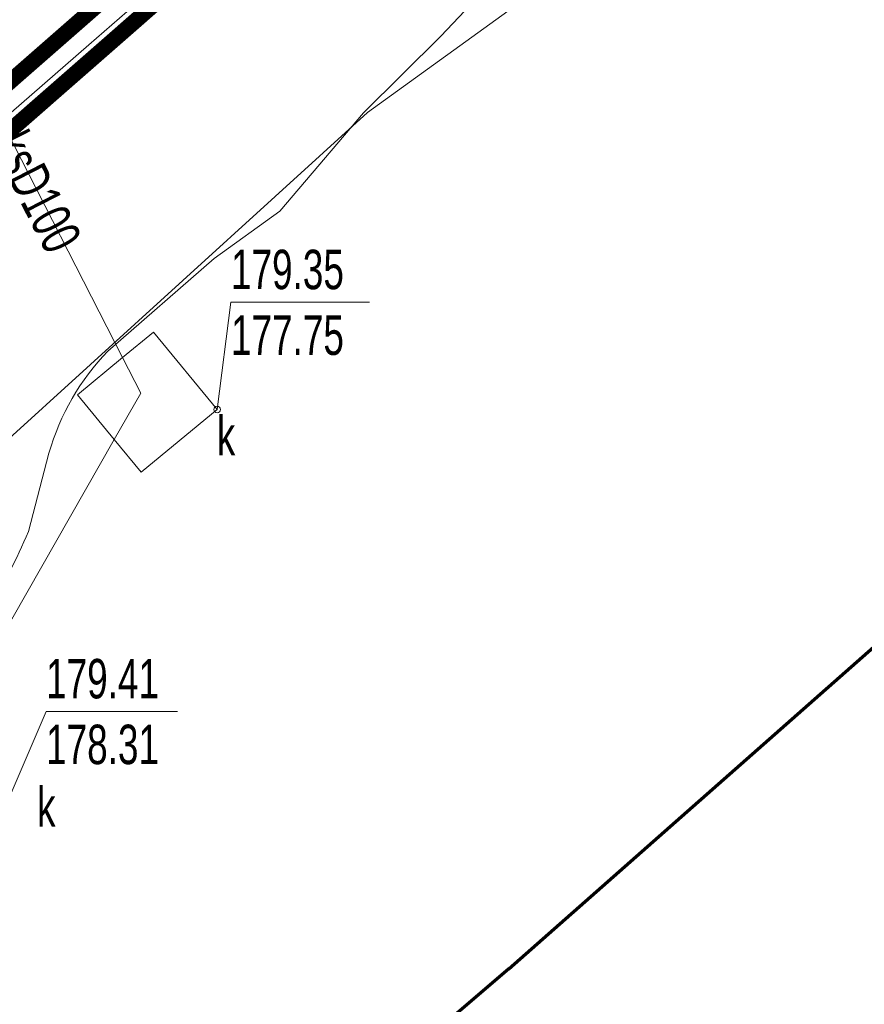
# Model space of a CAD drawing. Header units: metres. Extents: x 7429064 to 7431133, y 5709479 to 5714472.
# Tile 94 of 176: x 7429655 to 7429671, y 5709938 to 5709957. Entities that reach past the tile are written whole.
import ezdxf
from ezdxf.enums import TextEntityAlignment as Align

# ---------------------------------------------------------------- set-up
doc = ezdxf.new("R2010")
doc.units = ezdxf.units.M
for name, pattern in [('2_BUIB12_02', [0]), ('2_KTPL01', [2, 1.5, -0.5]), ('3_1', [0]), ('3_BUIB12_03', [0]), ('3_KTPL01', [2, 1.5, -0.5]), ('4_SUPE_01', [0]), ('4_SUPK_01', [0]), ('4_SUPT_01', [0]), ('4_SUUS15_15', [0]), ('7_1', [0]), ('7_14', [1, -1]), ('7_SUPE_01', [0]), ('7_SUPK_01', [0]), ('7_SUPT_01', [0]), ('7_SUUS15_15', [0]), ('HIDDEN', [0.375, 0.25, -0.125])]:
    doc.linetypes.add(name, pattern=pattern)
doc.layers.add('_1_Mapa', color=7, linetype='Continuous')
doc.layers.add('_D_7_CZASOWE ZAJĘCIE_PRZEBUDOWA SIECI', color=7, linetype='HIDDEN', lineweight=50, true_color=0xd16900)
for name, color, linetype, lineweight in [('_D_7_TEREN NIEZBEDNY DLA OB_BUD', 252, 'HIDDEN', 50), ('BUIB_L_1', 252, 'Continuous', 18), ('BUIB_L_10', 252, '2_BUIB12_02', 25), ('KTPL_L_0', 252, '2_KTPL01', 30), ('SUPE_L_3', 252, '4_SUPE_01', 18), ('SUPK_E_T_4', 252, 'Continuous', 15), ('SUPK_L_4', 252, '4_SUPK_01', 18), ('SUPT_L_0', 252, '4_SUPT_01', 18), ('SUTK_T_0', 252, 'Continuous', 18), ('SUUK_E_T_9', 252, 'Continuous', 15), ('SUUK_L_3', 252, '4_SUUS15_15', 18), ('zakres', 252, 'Continuous', 70)]:
    doc.layers.add(name, color=color, linetype=linetype, lineweight=lineweight)

# ---------------------------------------------------------------- blocks, each defined once
blk = doc.blocks.new('7_SUPS01_05')
at = {"linetype": 'Continuous'}
blk.add_circle((0, 0), 0.0625, dxfattribs=at)
blk = doc.blocks.new('X-ref_MDCP_Szara')
at = {"layer": 'BUIB_L_1', "linetype": '3_1'}
for p, q in [((7429655.832, 5709956.892), (7429659.518, 5709960.103)), ((7429656.161, 5709956.515), (7429659.846, 5709959.726)), ((7429652.147, 5709953.681), (7429655.832, 5709956.892)), ((7429652.475, 5709953.304), (7429656.161, 5709956.515))]:
    blk.add_line(p, q, dxfattribs=at)
at = {"layer": 'BUIB_L_10', "linetype": '3_BUIB12_03'}
blk.add_line((7429659.66, 5709960.21), (7429653.49, 5709954.82), dxfattribs=at)
at = {"layer": 'KTPL_L_0', "linetype": '3_KTPL01'}
blk.add_line((7429645.676, 5709947.721), (7429664.65, 5709964.56), dxfattribs=at)
at = {"layer": 'SUPE_L_3', "linetype": '7_SUPE_01'}
for p, q in [((7429662.85, 5709956.68), (7429664.19, 5709958.09)), ((7429661.38, 5709955.22), (7429662.85, 5709956.68)), ((7429659.79, 5709953.35), (7429661.38, 5709955.22)), ((7429658.54, 5709952.45), (7429659.79, 5709953.35)), ((7429656.52, 5709950.69), (7429658.54, 5709952.45)), ((7429655.01, 5709947.26), (7429655.4, 5709948.75))]:
    blk.add_line(p, q, dxfattribs=at)
for centre, radius, start, end in [((7429659.86, 5709947.469), 4.64, 136.0328, 163.9698), ((7429641.515, 5709953.063), 14.69, 323.2818, 336.7327)]:
    blk.add_arc(centre, radius, start, end, dxfattribs=at)
at = {"layer": 'SUPK_L_4', "linetype": '7_SUPK_01'}
for p, q in [((7429653.198, 5709957.613), (7429656.802, 5709950.567)), ((7429656.643, 5709949.009), (7429650.91, 5709938.964))]:
    blk.add_line(p, q, dxfattribs=at)
at = {"layer": 'SUPK_L_4', "linetype": '7_1'}
for p, q in [((7429656.802, 5709950.567), (7429653.198, 5709957.613)), ((7429657.147, 5709949.892), (7429656.802, 5709950.567)), ((7429657.147, 5709949.892), (7429656.643, 5709949.009)), ((7429656.643, 5709949.009), (7429650.91, 5709938.964))]:
    blk.add_line(p, q, dxfattribs=at)
at = {"layer": 'SUPK_L_4', "linetype": '7_14'}
for p, q in [((7429656.802, 5709950.567), (7429657.147, 5709949.892)), ((7429657.147, 5709949.892), (7429656.643, 5709949.009))]:
    blk.add_line(p, q, dxfattribs=at)
at = {"layer": 'SUPT_L_0', "linetype": '7_SUPT_01'}
for q in [(7429665, 5709957.79), (7429651.52, 5709946.19)]:
    blk.add_line((7429661.46, 5709955.23), q, dxfattribs=at)
at = {"layer": 'SUTK_T_0', "linetype": 'Continuous'}
for p, q in [((7429658.599, 5709949.582), (7429658.862, 5709951.619)), ((7429658.862, 5709951.619), (7429661.495, 5709951.619)), ((7429654.409, 5709941.654), (7429655.347, 5709943.838)), ((7429655.347, 5709943.838), (7429657.844, 5709943.838))]:
    blk.add_line(p, q, dxfattribs=at)
at = {"layer": 'SUUK_L_3', "linetype": '7_SUUS15_15'}
for p, q in [((7429657.389, 5709951.051), (7429656.802, 5709950.567)), ((7429658.599, 5709949.582), (7429657.389, 5709951.051)), ((7429656.802, 5709950.567), (7429655.942, 5709949.86)), ((7429655.942, 5709949.86), (7429656.643, 5709949.009)), ((7429657.153, 5709948.39), (7429658.599, 5709949.582)), ((7429656.643, 5709949.009), (7429657.153, 5709948.39))]:
    blk.add_line(p, q, dxfattribs=at)
at = {"layer": 'zakres', "linetype": 'Continuous', "lineweight": 70, "flags": 128}
for points in [[(7429664.145, 5709938.943), (7429852.365, 5710105.124), (7429894.812, 5710142.052)], [(7429664.145, 5709938.943), (7429404.226, 5709717.554)]]:
    blk.add_lwpolyline(points, dxfattribs=at)
at = {"layer": 'SUTK_T_0'}
blk.add_blockref('7_SUPS01_05', (7429658.599, 5709949.582), dxfattribs=at)
at = {"layer": 'SUPK_E_T_4', "width": 0.7}
blk.add_text('ksD100', height=0.75, rotation=297.0894, dxfattribs=at).set_placement((7429655.185, 5709953.728), align=Align.MIDDLE)
at = {"layer": 'SUTK_T_0', "width": 0.7}
for s, p in [('179.35', (7429658.862, 5709952.619)), ('177.75', (7429658.862, 5709951.369)), ('179.41', (7429655.347, 5709944.838)), ('178.31', (7429655.347, 5709943.588))]:
    blk.add_text(s, height=0.75, dxfattribs=at).set_placement(p, align=Align.TOP_LEFT)
at = {"layer": 'SUUK_E_T_9', "width": 0.7}
for p in [(7429658.593, 5709948.707), (7429655.176, 5709941.648)]:
    blk.add_text('k', height=0.75, dxfattribs=at).set_placement(p)

msp = doc.modelspace()

# ---------------------------------------------------------------- linework, layer by layer
at = {"layer": '_D_7_CZASOWE ZAJĘCIE_PRZEBUDOWA SIECI', "ltscale": 10, "const_width": 0.3, "flags": 128}
msp.add_lwpolyline([(7429673.124, 5709983.045), (7429673.241, 5709982.907), (7429664.152, 5709974.98), (7429666.72, 5709971.95), (7429661.84, 5709967.78), (7429664.65, 5709964.56), (7429636.77, 5709940.15), (7429615.674, 5709934.511)], dxfattribs=at)
at = {"layer": '_D_7_TEREN NIEZBEDNY DLA OB_BUD', "ltscale": 10, "const_width": 0.3, "flags": 128}
msp.add_lwpolyline([(7429838.642, 5710133.498), (7429838.163, 5710130.983), (7429669.785, 5709988.07), (7429674.221, 5709982.833), (7429665.132, 5709974.906), (7429667.705, 5709971.871), (7429662.832, 5709967.707), (7429665.637, 5709964.494), (7429637.109, 5709939.516), (7429616.438, 5709933.991), (7429410.711, 5709758.425), (7429398.46, 5709756.965), (7429363.725, 5709727.377), (7429364.497, 5709726.485), (7429330.157, 5709696.304), (7429317.553, 5709687.475), (7429303.139, 5709679.24), (7429296.402, 5709677.454), (7429295.854, 5709678.755), (7429285.213, 5709675.171), (7429285.468, 5709665.629), (7429278.469, 5709665.47), (7429278.347, 5709670.061), (7429254.481, 5709660.887), (7429229.937, 5709651.368), (7429224.487, 5709665.833), (7429244.657, 5709675.131), (7429249.847, 5709679.192), (7429269.079, 5709686.95), (7429282.549, 5709692.752), (7429296.468, 5709699.803), (7429307.464, 5709706.348), (7429318.986, 5709714.248), (7429330.313, 5709723.204), (7429495.004, 5709862.943), (7429615.273, 5709965.877), (7429632.42, 5709989.108), (7429648.373, 5710002.762), (7429661.377, 5710006.8), (7429669.911, 5710012.64), (7429707.476, 5710044.593), (7429834.508, 5710152.316), (7429838.121, 5710158.939), (7429844.755, 5710193.28), (7429843.741, 5710206.48), (7429852.314, 5710203.598), (7429849.368, 5710188.375), (7429850.227, 5710185.684), (7429848.746, 5710185.163), (7429846.827, 5710175.247), (7429842.58, 5710153.283), (7429856.534, 5710164.104), (7429864.199, 5710154.59)], close=True, dxfattribs=at)

# ---------------------------------------------------------------- block references
at = {"layer": '_1_Mapa'}
msp.add_blockref('X-ref_MDCP_Szara', (0, 0), dxfattribs=at)

doc.saveas('drawing.dxf')
